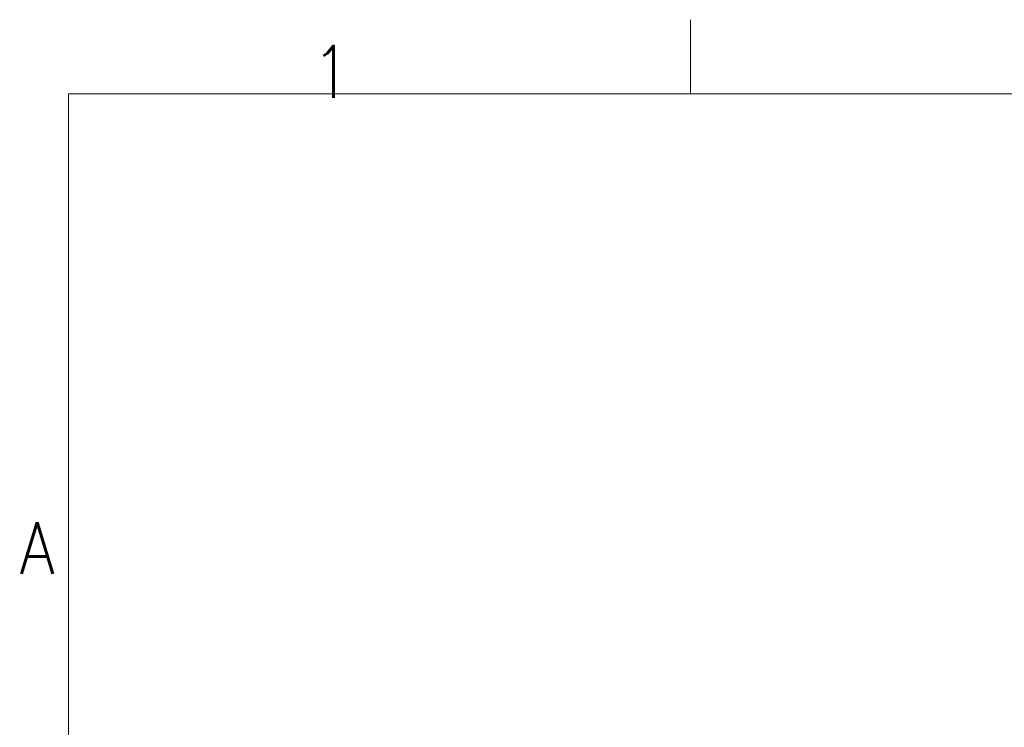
# Model space of a CAD drawing. Header units: inches. Extents: x 0 to 23760, y -13 to 16800.
# Tile 79 of 223: x 68 to 2728, y 14890 to 16800. Entities that reach past the tile are written whole.
import ezdxf

# ---------------------------------------------------------------- set-up
doc = ezdxf.new("R2010")
doc.units = ezdxf.units.IN
doc.layers.add('210', color=7, linetype='Continuous', true_color=0xffffff)
doc.styles.add('latin_extended', font='simplex.shx')

msp = doc.modelspace()

# ---------------------------------------------------------------- linework, layer by layer
at = {"layer": '210', "color": 7, "linetype": 'Continuous', "lineweight": 18}
for p, q in [((1880, 16600), (1880, 16800)), ((200, 200), (200, 16600)), ((200, 16600), (23560, 16600))]:
    msp.add_line(p, q, dxfattribs=at)

# ---------------------------------------------------------------- texts
at = {"layer": '210', "color": 211, "linetype": 'Continuous', "lineweight": 18, "char_height": 140, "attachment_point": 7, "line_spacing_factor": 0.963855, "style": 'latin_extended'}
for s, insert in [('\\W0.9188;1', (855.328, 16589.303)), ('\\W0.8818;A', (67.11, 15303.644))]:
    msp.add_mtext(s, dxfattribs=dict(at, insert=insert))

doc.saveas('drawing.dxf')
